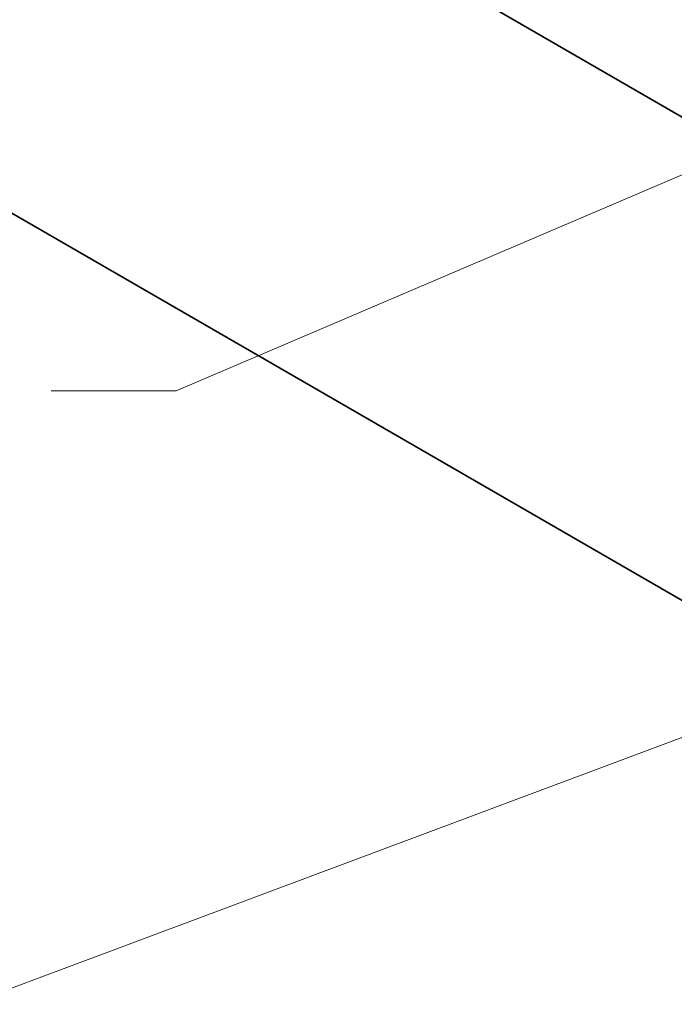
# Model space of a CAD drawing. Header units: millimetres. Extents: x 0 to 1189, y 0 to 841.
# Tile 65 of 84: x 795 to 828, y 354 to 404. Entities that reach past the tile are written whole.
import ezdxf

# ---------------------------------------------------------------- set-up
doc = ezdxf.new("R2010")
doc.units = ezdxf.units.MM
doc.layers.add('1', color=7, linetype='Continuous')

msp = doc.modelspace()

# ---------------------------------------------------------------- linework, layer by layer
at = {"layer": '1', "color": 95, "linetype": 'Continuous', "lineweight": 35}
for p, q in [((750.341, 444.178), (834.933, 395.339)), ((750.341, 419.683), (834.731, 370.961))]:
    msp.add_line(p, q, dxfattribs=at)
at = {"layer": '1', "color": 3, "linetype": 'Continuous', "lineweight": 13}
for p, q in [((802.658, 385.288), (845.146, 403.413)), ((796.308, 385.288), (802.658, 385.288)), ((792.093, 354.208), (832.102, 369.151))]:
    msp.add_line(p, q, dxfattribs=at)

doc.saveas('drawing.dxf')
